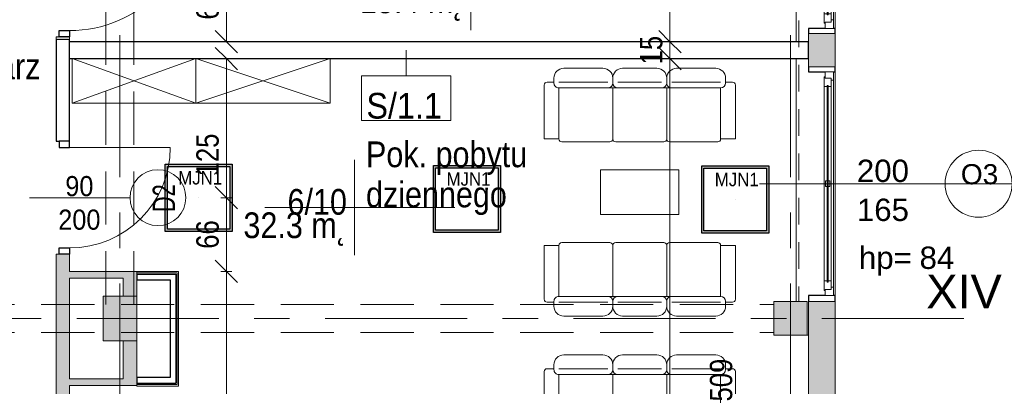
# Model space of a CAD drawing. Header units: centimetres. Extents: x -1631 to 21770, y -8842 to 3590.
# Tile 118 of 142: x 498 to 1379, y 348 to 676. Entities that reach past the tile are written whole.
import ezdxf

# ---------------------------------------------------------------- set-up
doc = ezdxf.new("R2010")
doc.units = ezdxf.units.CM
for name, pattern in [('Oś', [222.25, 127, -31.75, 31.75, -31.75]), ('Ponad', [39.688, 23.813, -15.875]), ('Ukryte', [71.438, 47.625, -23.813])]:
    doc.linetypes.add(name, pattern=pattern)
for name, color, linetype, lineweight in [('A-ANNO-DIMS', 211, 'Continuous', 13), ('A-ANNO-DIMS-100', 211, 'Continuous', 13), ('A-ANNO-NOTE', 131, 'Continuous', 9), ('A-AREA-IDEN', 2, 'Continuous', 13), ('A-DETL-GENF', 92, 'Continuous', 9), ('A-DETL-HDLN', 90, 'Ukryte', 9), ('A-DETL-MEDM', 33, 'Continuous', 13), ('A-DOOR', 31, 'Continuous', 13), ('A-FLOR-OVHD', 1, 'Ponad', 9), ('A-GLAZ', 151, 'Continuous', 13), ('A-GLAZ-IDEN', 152, 'Continuous', 13), ('A-WALL', 113, 'Continuous', 13), ('A-WALL-FNSH', 113, 'Continuous', 13), ('A-WALL-IDEN', 211, 'Continuous', 13), ('A-WALL-PATT', 111, 'Continuous', 13), ('I-FURN', 30, 'Continuous', 9), ('Q-SPCQ', 91, 'Continuous', 9), ('S-COLS', 52, 'Continuous', 13), ('S-GRID', 1, 'Continuous', 13), ('S-GRID-IDEN', 1, 'Continuous', 13)]:
    doc.layers.add(name, color=color, linetype=linetype, lineweight=lineweight)
doc.layers.add('E_oprawy', color=12, linetype='Continuous')
doc.styles.add('Arial', font='arial.ttf', dxfattribs={"width": 0.9, "height": 18})
doc.styles.add('Arial Narrow_5', font='ARIALN.TTF', dxfattribs={"height": 20})
doc.styles.add('Arial_1', font='arial.ttf', dxfattribs={"width": 0.7, "height": 20})
doc.styles.add('Arial_10', font='arial.ttf', dxfattribs={"height": 20})
doc.styles.add('Arial_11', font='arial.ttf', dxfattribs={"width": 0.85, "height": 23})
doc.styles.add('Arial_12', font='arial.ttf', dxfattribs={"width": 0.9, "height": 23})
doc.styles.add('Arial_13', font='arial.ttf', dxfattribs={"height": 0.2})
doc.styles.add('Arial_7', font='arial.ttf', dxfattribs={"height": 30})
doc.styles.add('Arial_8', font='arial.ttf', dxfattribs={"height": 18})
doc.dimstyles.new('Diagonal_1_100__0__wewnętrzne', dxfattribs={"dimscale": 30.48, "dimtxt": 20.468619, "dimasz": 0.656168, "dimexe": 0.164042, "dimexo": 0.0625, "dimgap": 0.032808, "dimtad": 1, "dimdec": 0, "dimdsep": 46, "dimtxsty": 'Arial Narrow_5', "dimblk1": 'OBLIQUE', "dimblk2": 'OBLIQUE', "dimsah": 1, "dimcen": 0.09, "dimazin": 0, "dimtfac": 1, "dimtdec": 4, "dimtix": 1, "dimtmove": 0, "dimatfit": 3, "dimfxl": 0, "dimtvp": 1, "dimtolj": 1, "dimtzin": 0, "dimarcsym": 0})
doc.dimstyles.new('Diagonal_1_100__0__wewnętrzne_2', dxfattribs={"dimscale": 30.48, "dimtxt": 20.468619, "dimasz": 0.656168, "dimexe": 0.164042, "dimexo": 0.0625, "dimgap": 0.032808, "dimtad": 1, "dimdec": 0, "dimdsep": 46, "dimtxsty": 'Arial Narrow_5', "dimblk1": 'OBLIQUE', "dimblk2": 'OBLIQUE', "dimsah": 1, "dimcen": 0.09, "dimazin": 0, "dimtfac": 1, "dimtdec": 4, "dimtix": 1, "dimtmove": 2, "dimatfit": 3, "dimfxl": 0, "dimtvp": 1, "dimtolj": 1, "dimtzin": 0, "dimarcsym": 0})

# ---------------------------------------------------------------- blocks, each defined once
blk = doc.blocks.new('M_Concrete-Square-Column - 300 x 300mm-1795931-6_piętro IV __13_80 m_ - stan projektowany')
at = {"layer": 'S-COLS', "lineweight": 9}
blk.add_hatch(color=254, dxfattribs=at).paths.add_polyline_path([(15, -15), (15, 15), (-15, 15), (-15, -15)], flags=0)
for p, q in [((15, 15), (-15, 15)), ((-15, 15), (-15, -15)), ((15, -15), (15, 15)), ((-15, -15), (15, -15))]:
    blk.add_line(p, q, dxfattribs=at)
blk = doc.blocks.new('M_Concrete-rengular-Column - 300 x 400mm-1795933-6_piętro IV __13_80 m_ - stan projektowany')
at = {"layer": 'S-COLS', "lineweight": 9}
blk.add_hatch(color=254, dxfattribs=at).paths.add_polyline_path([(15, -20), (15, 20), (-15, 20), (-15, -20)], flags=0)
for p, q in [((15, 20), (-15, 20)), ((-15, 20), (-15, -20)), ((15, -20), (15, 20)), ((-15, -20), (15, -20))]:
    blk.add_line(p, q, dxfattribs=at)
blk = doc.blocks.new('Szafa - 40 cm-2361842-6_piętro IV __13_80 m_ - stan projektowany')
at = {"layer": 'Q-SPCQ'}
for p, q in [((72.5, 47.5), (-47.5, 7.5)), ((-47.5, 47.5), (72.5, 7.5)), ((-47.5, 7.5), (-47.5, 47.5)), ((-47.5, 47.5), (72.5, 47.5)), ((72.5, 47.5), (72.5, 7.5))]:
    blk.add_line(p, q, dxfattribs=at)
blk = doc.blocks.new('DRZWI 1S - automatyczna etykieta - Drzwi 90-2252113-6_piętro IV __13_80 m_ - stan projektowany')
at = {"layer": 'A-DETL-GENF'}
for p, q in [((-50.5, 3.5), (-45, 3.5)), ((-50.5, -6), (-50.5, 3.5)), ((-45, 3.5), (-45, -6)), ((45, 3.5), (50.5, 3.5)), ((45, -6), (45, 3.5)), ((50.5, 3.5), (50.5, -6)), ((-45, -6), (-50.5, -6)), ((50.5, -6), (45, -6))]:
    blk.add_line(p, q, dxfattribs=at)
at = {"layer": 'A-DETL-MEDM', "lineweight": 25}
for p, q in [((-50.5, -6), (-50.5, 3.5)), ((-50.5, 3.5), (-45, 3.5)), ((-45, 3.5), (-45, -6)), ((45, 3.5), (45, -6)), ((50.5, 3.5), (45, 3.5)), ((50.5, -6), (50.5, 3.5)), ((-45, -6), (-50.5, -6)), ((45, -6), (50.5, -6))]:
    blk.add_line(p, q, dxfattribs=at)
at = {"layer": 'A-DOOR'}
blk.add_line((45, -6), (45, -96), dxfattribs=at)
blk.add_arc((45, -6), 90, 180, 270, dxfattribs=at)
blk = doc.blocks.new('DRZWI 1S - automatyczna etykieta - Drzwi 110-2387946-6_piętro IV __13_80 m_ - stan projektowany')
at = {"layer": 'A-DETL-GENF'}
for p, q in [((-60.5, 3.5), (-55, 3.5)), ((-60.5, -6), (-60.5, 3.5)), ((-55, 3.5), (-55, -6)), ((55, 3.5), (60.5, 3.5)), ((55, -6), (55, 3.5)), ((60.5, 3.5), (60.5, -6)), ((-55, -6), (-60.5, -6)), ((60.5, -6), (55, -6))]:
    blk.add_line(p, q, dxfattribs=at)
at = {"layer": 'A-DETL-MEDM', "lineweight": 25}
for p, q in [((-60.5, -6), (-60.5, 3.5)), ((-60.5, 3.5), (-55, 3.5)), ((-55, 3.5), (-55, -6)), ((55, 3.5), (55, -6)), ((60.5, 3.5), (55, 3.5)), ((60.5, -6), (60.5, 3.5)), ((-55, -6), (-60.5, -6)), ((55, -6), (60.5, -6))]:
    blk.add_line(p, q, dxfattribs=at)
at = {"layer": 'A-DOOR'}
blk.add_line((55, -6), (55, -116), dxfattribs=at)
blk.add_arc((55, -6), 110, 180, 270, dxfattribs=at)
blk = doc.blocks.new('Szafa - 40 cm-2390228-6_piętro IV __13_80 m_ - stan projektowany')
at = {"layer": 'Q-SPCQ'}
for p, q in [((67.9, 47.5), (-42.9, 7.5)), ((-42.9, 47.5), (67.9, 7.5)), ((-42.9, 7.5), (-42.9, 47.5)), ((-42.9, 47.5), (67.9, 47.5)), ((67.9, 47.5), (67.9, 7.5))]:
    blk.add_line(p, q, dxfattribs=at)
blk = doc.blocks.new('Blat - Blat-1245948-6_piętro IV __13_80 m_ - stan projektowany')
at = {"layer": 'I-FURN'}
for p, q in [((0, 40), (0, 0)), ((70, 40), (0, 40)), ((70, 0), (70, 40)), ((0, 0), (70, 0))]:
    blk.add_line(p, q, dxfattribs=at)
blk = doc.blocks.new('kanapa 3 siedziska - kanapa-819259-6_piętro IV __13_80 m_ - stan projektowany')
at = {"layer": 'I-FURN'}
for p, q in [((-68.01, 33.89), (-32.91, 33.89)), ((-15.36, 33.89), (15.36, 33.89)), ((32.91, 33.89), (68.01, 33.89)), ((-85.56, -29.29), (-85.56, 18.9)), ((-76.78, 21.53), (-82.92, 21.53)), ((-76.78, 20.72), (-76.78, 25.11)), ((-72.39, 21.53), (-28.68, 21.53)), ((-24.13, 25.11), (-24.13, 20.72)), ((19.58, 21.53), (-19.58, 21.53)), ((24.13, 25.11), (24.13, 20.72)), ((28.52, 21.53), (34.66, 21.53)), ((72.39, 21.53), (28.68, 21.53)), ((76.78, 25.11), (76.78, 20.72)), ((76.78, 21.53), (82.92, 21.53)), ((85.56, 18.9), (85.56, -29.29)), ((-72.39, 16.34), (-72.39, -29.29)), ((-24.13, 16.34), (-72.39, 16.34)), ((-24.13, 16.34), (-24.13, -29.29)), ((24.13, 16.34), (-24.13, 16.34)), ((72.39, 16.34), (24.13, 16.34)), ((24.13, -29.29), (24.13, 16.34)), ((72.39, -29.29), (72.39, 16.34)), ((-72.39, -29.29), (-85.56, -29.29)), ((-26.76, -31.93), (-69.76, -31.93)), ((-21.5, -31.93), (21.5, -31.93)), ((26.76, -31.93), (69.76, -31.93)), ((85.56, -29.29), (72.39, -29.29))]:
    blk.add_line(p, q, dxfattribs=at)
for centre, radius, start, end in [((-68.01, 25.11), 8.77, 90, 180), ((-32.91, 25.11), 8.77, 0, 90), ((-15.36, 25.11), 8.77, 90, 180), ((15.36, 25.11), 8.77, 360, 90), ((32.91, 25.11), 8.77, 90, 180), ((68.01, 25.11), 8.77, 0, 90), ((-82.92, 18.9), 2.63, 90, 180), ((-72.39, 20.72), 4.39, 180, 270), ((-28.52, 20.72), 4.39, 270, 0), ((-19.74, 20.72), 4.39, 180, 270), ((19.74, 20.72), 4.39, 270, 360), ((28.52, 20.72), 4.39, 180, 270), ((72.39, 20.72), 4.39, 270, 0), ((82.92, 18.9), 2.63, 0, 90), ((-69.76, -29.29), 2.63, 180, 270), ((-26.76, -29.29), 2.63, 270, 0), ((-21.5, -29.29), 2.63, 180, 270), ((21.5, -29.29), 2.63, 270, 0), ((26.76, -29.29), 2.63, 180, 270), ((69.76, -29.29), 2.63, 270, 0)]:
    blk.add_arc(centre, radius, start, end, dxfattribs=at)
blk = doc.blocks.new('kanapa 3 siedziska - kanapa-1274575-6_piętro IV __13_80 m_ - stan projektowany')
at = {"layer": 'I-FURN'}
for p, q in [((-85.56, 29.29), (-85.56, -18.9)), ((-72.39, 29.29), (-85.56, 29.29)), ((-72.39, -16.34), (-72.39, 29.29)), ((-26.76, 31.93), (-69.76, 31.93)), ((-24.13, -16.34), (-24.13, 29.29)), ((-21.5, 31.93), (21.5, 31.93)), ((24.13, 29.29), (24.13, -16.34)), ((26.76, 31.93), (69.76, 31.93)), ((85.56, 29.29), (72.39, 29.29)), ((72.39, 29.29), (72.39, -16.34)), ((85.56, -18.9), (85.56, 29.29)), ((-24.13, -16.34), (-72.39, -16.34)), ((24.13, -16.34), (-24.13, -16.34)), ((72.39, -16.34), (24.13, -16.34)), ((-76.78, -21.53), (-82.92, -21.53)), ((-76.78, -20.72), (-76.78, -25.11)), ((-72.39, -21.53), (-28.68, -21.53)), ((-24.13, -25.11), (-24.13, -20.72)), ((19.58, -21.53), (-19.58, -21.53)), ((24.13, -25.11), (24.13, -20.72)), ((28.52, -21.53), (34.66, -21.53)), ((72.39, -21.53), (28.68, -21.53)), ((76.78, -25.11), (76.78, -20.72)), ((76.78, -21.53), (82.92, -21.53)), ((-68.01, -33.89), (-32.91, -33.89)), ((-15.36, -33.89), (15.36, -33.89)), ((32.91, -33.89), (68.01, -33.89))]:
    blk.add_line(p, q, dxfattribs=at)
for centre, radius, start, end in [((-69.76, 29.29), 2.63, 90, 180), ((-26.76, 29.29), 2.63, 360, 90), ((-21.5, 29.29), 2.63, 90, 180), ((21.5, 29.29), 2.63, 360, 90), ((26.76, 29.29), 2.63, 90, 180), ((69.76, 29.29), 2.63, 360, 90), ((-72.39, -20.72), 4.39, 90, 180), ((-28.52, -20.72), 4.39, 360, 90), ((-19.74, -20.72), 4.39, 90, 180), ((19.74, -20.72), 4.39, 0, 90), ((28.52, -20.72), 4.39, 90, 180), ((72.39, -20.72), 4.39, 360, 90), ((-82.92, -18.9), 2.63, 180, 270), ((-68.01, -25.11), 8.77, 180, 270), ((-32.91, -25.11), 8.77, 270, 360), ((-15.36, -25.11), 8.77, 180, 270), ((15.36, -25.11), 8.77, 270, 0), ((32.91, -25.11), 8.77, 180, 270), ((68.01, -25.11), 8.77, 270, 360), ((82.92, -18.9), 2.63, 270, 0)]:
    blk.add_arc(centre, radius, start, end, dxfattribs=at)
blk = doc.blocks.new('Okno - automatyczna etykieta - 200x165 _projektowane_-2617392-6_piętro IV __13_80 m_ - stan projektowany')
at = {"layer": 'A-GLAZ'}
for p, q in [((-92.5, 10.5), (-100, 10.5)), ((-100, 10.5), (-100, 3)), ((-100, 10.5), (100, 10.5)), ((-92.5, 8.5), (-92.5, 10.5)), ((92.5, 10.5), (-92.5, 10.5)), ((100, 10.5), (92.5, 10.5)), ((92.5, 10.5), (92.5, 8.5)), ((100, 3), (100, 10.5)), ((-100, 3), (-94.5, 3)), ((-94.5, 3), (-95.5, 3)), ((-95.5, 3), (-95.5, 2)), ((-95.5, 2), (-87, 2)), ((-87, 8.5), (-94.5, 8.5)), ((-94.5, 8.5), (-94.5, 3)), ((-94.5, 3), (-94.5, 8.5)), ((-94.5, 8.5), (-92.5, 8.5)), ((88, 5.75), (-88, 5.75)), ((-88, 5.75), (-88, 4.75)), ((-88, 4.75), (-88, 5.75)), ((-88, 5.75), (-87, 5.75)), ((-88, 4.75), (88, 4.75)), ((-87, 4.75), (-88, 4.75)), ((-87, 5.75), (-87, 8.5)), ((87, 8.5), (-87, 8.5)), ((-87, 2), (-87, 4.75)), ((87, 2), (-87, 2)), ((2.5, 7.25), (-2.5, 7.25)), ((-2.5, 7.25), (-2.5, 3.25)), ((-2.5, 3.25), (2.5, 3.25)), ((2.5, 3.25), (2.5, 7.25)), ((94.5, 8.5), (87, 8.5)), ((87, 8.5), (87, 5.75)), ((87, 5.75), (88, 5.75)), ((87, 4.75), (87, 2)), ((88, 4.75), (87, 4.75)), ((87, 2), (95.5, 2)), ((88, 4.75), (88, 5.75)), ((88, 5.75), (88, 4.75)), ((92.5, 8.5), (94.5, 8.5)), ((94.5, 3), (94.5, 8.5)), ((94.5, 8.5), (94.5, 3)), ((95.5, 3), (94.5, 3)), ((94.5, 3), (100, 3)), ((95.5, 2), (95.5, 3))]:
    blk.add_line(p, q, dxfattribs=at)
blk = doc.blocks.new('DIMBLOCK66-6_piętro IV __13_80 m_ - stan projektowany')
at = {"layer": 'A-ANNO-DIMS-100', "transparency": 16777216}
for p, q in [((682.57, 450.33), (672.57, 460.33)), ((677.57, 450.33), (687.57, 450.33)), ((682.57, 450.33), (677.57, 450.33)), ((682.57, 132.33), (682.57, 450.33)), ((682.57, 450.33), (692.57, 440.33)), ((682.57, 132.33), (672.57, 142.33)), ((677.57, 132.33), (687.57, 132.33)), ((682.57, 132.33), (677.57, 132.33)), ((682.57, 132.33), (692.57, 122.33))]:
    blk.add_line(p, q, dxfattribs=at)
at = {"layer": 'A-ANNO-DIMS-100', "color": 0, "transparency": 16777216, "insert": (655.72, 272.32), "char_height": 20, "width": 45.6158, "attachment_point": 1, "rotation": 90, "line_spacing_factor": 0.974696, "style": 'Arial Narrow_5'}
blk.add_mtext('318', dxfattribs=at)
blk = doc.blocks.new('_Oblique')
at = {"color": 0, "linetype": 'ByBlock', "lineweight": -2}
blk.add_line((-0.5, -0.5), (0.5, 0.5), dxfattribs=at)
blk = doc.blocks.new('DIMBLOCK67-6_piętro IV __13_80 m_ - stan projektowany')
at = {"layer": 'A-ANNO-DIMS-100', "transparency": 16777216}
for p, q in [((682.57, 516.33), (672.57, 526.33)), ((677.57, 516.33), (687.57, 516.33)), ((682.57, 516.33), (677.57, 516.33)), ((682.57, 450.33), (682.57, 516.33)), ((682.57, 516.33), (692.57, 506.33)), ((682.57, 450.33), (672.57, 460.33)), ((677.57, 450.33), (687.57, 450.33)), ((682.57, 450.33), (677.57, 450.33)), ((682.57, 450.33), (692.57, 440.33))]:
    blk.add_line(p, q, dxfattribs=at)
at = {"layer": 'A-ANNO-DIMS-100', "color": 0, "transparency": 16777216, "insert": (655.72, 470.65), "char_height": 20, "width": 30.4105, "attachment_point": 1, "rotation": 90, "line_spacing_factor": 0.974696, "style": 'Arial Narrow_5'}
blk.add_mtext('66', dxfattribs=at)
blk = doc.blocks.new('DIMBLOCK68-6_piętro IV __13_80 m_ - stan projektowany')
at = {"layer": 'A-ANNO-DIMS-100', "transparency": 16777216}
for p, q in [((682.57, 640.83), (672.57, 650.83)), ((677.57, 640.83), (687.57, 640.83)), ((682.57, 640.83), (677.57, 640.83)), ((682.57, 516.33), (682.57, 640.83)), ((682.57, 640.83), (692.57, 630.83)), ((682.57, 516.33), (672.57, 526.33)), ((677.57, 516.33), (687.57, 516.33)), ((682.57, 516.33), (677.57, 516.33)), ((682.57, 516.33), (692.57, 506.33))]:
    blk.add_line(p, q, dxfattribs=at)
at = {"layer": 'A-ANNO-DIMS-100', "color": 0, "transparency": 16777216, "insert": (655.72, 535.45), "char_height": 20, "width": 45.6158, "attachment_point": 1, "rotation": 90, "line_spacing_factor": 0.974696, "style": 'Arial Narrow_5'}
blk.add_mtext('125', dxfattribs=at)
blk = doc.blocks.new('DIMBLOCK69-6_piętro IV __13_80 m_ - stan projektowany')
at = {"layer": 'A-ANNO-DIMS-100', "transparency": 16777216}
for p, q in [((682.57, 720.83), (672.57, 730.83)), ((677.57, 720.83), (687.57, 720.83)), ((682.57, 720.83), (677.57, 720.83)), ((682.57, 655.83), (682.57, 720.83)), ((682.57, 720.83), (692.57, 710.83)), ((682.57, 655.83), (672.57, 665.83)), ((677.57, 655.83), (687.57, 655.83)), ((682.57, 655.83), (677.57, 655.83)), ((682.57, 655.83), (692.57, 645.83))]:
    blk.add_line(p, q, dxfattribs=at)
at = {"layer": 'A-ANNO-DIMS-100', "color": 0, "transparency": 16777216, "insert": (655.72, 675.65), "char_height": 20, "width": 30.4105, "attachment_point": 1, "rotation": 90, "line_spacing_factor": 0.974696, "style": 'Arial Narrow_5'}
blk.add_mtext('65', dxfattribs=at)
blk = doc.blocks.new('DIMBLOCK120-6_piętro IV __13_80 m_ - stan projektowany')
at = {"layer": 'A-ANNO-DIMS-100', "transparency": 16777216}
for p, q in [((1079.48, 640.83), (1069.48, 650.83)), ((1074.48, 640.83), (1084.48, 640.83)), ((1079.48, 640.83), (1074.48, 640.83)), ((1079.48, 132.33), (1079.48, 640.83)), ((1079.48, 640.83), (1089.48, 630.83)), ((1079.48, 132.33), (1069.48, 142.33)), ((1084.48, 132.33), (1074.48, 132.33)), ((1079.48, 132.33), (1089.48, 122.33)), ((1079.48, 132.33), (1084.48, 132.33))]:
    blk.add_line(p, q, dxfattribs=at)
at = {"layer": 'A-ANNO-DIMS-100', "color": 0, "transparency": 16777216, "insert": (1115.21, 334.01), "char_height": 20, "width": 45.6158, "attachment_point": 1, "rotation": 90, "line_spacing_factor": 0.974696, "style": 'Arial Narrow_5'}
blk.add_mtext('509', dxfattribs=at)
blk = doc.blocks.new('DIMBLOCK121-6_piętro IV __13_80 m_ - stan projektowany')
at = {"layer": 'A-ANNO-DIMS-100', "transparency": 16777216}
for p, q in [((1079.48, 655.83), (1069.48, 665.83)), ((1074.48, 655.83), (1084.48, 655.83)), ((1079.48, 655.83), (1074.48, 655.83)), ((1079.48, 640.83), (1079.48, 655.83)), ((1079.48, 655.83), (1089.48, 645.83)), ((1079.48, 640.83), (1069.48, 650.83)), ((1074.48, 640.83), (1084.48, 640.83)), ((1079.48, 640.83), (1074.48, 640.83)), ((1079.48, 640.83), (1089.48, 630.83))]:
    blk.add_line(p, q, dxfattribs=at)
at = {"layer": 'A-ANNO-DIMS-100', "color": 0, "transparency": 16777216, "insert": (1052.64, 635.65), "char_height": 20, "width": 30.4105, "attachment_point": 1, "rotation": 90, "line_spacing_factor": 0.974696, "style": 'Arial Narrow_5'}
blk.add_mtext('15', dxfattribs=at)
blk = doc.blocks.new('DIMBLOCK122-6_piętro IV __13_80 m_ - stan projektowany')
at = {"layer": 'A-ANNO-DIMS-100', "transparency": 16777216}
for p, q in [((1079.48, 1000.83), (1069.48, 1010.83)), ((1074.48, 1000.83), (1084.48, 1000.83)), ((1079.48, 1000.83), (1074.48, 1000.83)), ((1079.48, 655.83), (1079.48, 1000.83)), ((1079.48, 1000.83), (1089.48, 990.83)), ((1079.48, 655.83), (1069.48, 665.83)), ((1074.48, 655.83), (1084.48, 655.83)), ((1079.48, 655.83), (1074.48, 655.83)), ((1079.48, 655.83), (1089.48, 645.83))]:
    blk.add_line(p, q, dxfattribs=at)
at = {"layer": 'A-ANNO-DIMS-100', "color": 0, "transparency": 16777216, "insert": (1052.64, 809.32), "char_height": 20, "width": 45.6158, "attachment_point": 1, "rotation": 90, "line_spacing_factor": 0.974696, "style": 'Arial Narrow_5'}
blk.add_mtext('345', dxfattribs=at)
blk = doc.blocks.new('METKA_POMIESZCZENIA2 - Rozbudowana - bez ramki-2396678-6_piętro IV __13_80 m_ - stan projektowany')
at = {"layer": 'A-AREA-IDEN'}
for p, q in [((0, 0.425), (0, 0)), ((0.0976, 0), (-0.8, 0)), ((-0.8, 0), (0.9, 0)), ((0, 0), (0, -0.425))]:
    blk.add_line(p, q, dxfattribs=at)
blk = doc.blocks.new('ET sciana_AT7 - 10mm-2270614-6_piętro IV __13_80 m_ - stan projektowany')
at = {"layer": 'A-WALL-IDEN'}
for p, q in [((-0.4, 0.196875), (0.4, 0.196875)), ((-0.4, -0.203125), (-0.4, 0.196875)), ((0.4, 0.196875), (0.4, -0.203125)), ((-0.4, -0.203125), (0.4, -0.203125))]:
    blk.add_line(p, q, dxfattribs=at)
blk = doc.blocks.new('Okno_PG_typ 100 - metka _wys_parapetu-2491532-6_piętro IV __13_80 m_ - stan projektowany')
at = {"layer": 'A-GLAZ-IDEN'}
blk.add_line((0, -1.8946), (0, 0.3677), dxfattribs=at)
blk.add_circle((0, 0.0677), 0.3, dxfattribs=at)
at = {"layer": 'A-GLAZ-IDEN', "insert": (0.5622, -1.0037), "char_height": 0.2, "width": 0.4949, "attachment_point": 1, "rotation": 90, "line_spacing_factor": 0.936439, "style": 'Arial_13'}
blk.add_mtext('\\pxt6.35,12.7,19.05,25.4,31.75,38.1,44.45,50.8,57.15,63.5,69.85,76.2,82.55,88.9,95.25,101.6,107.95,114.3,120.65,127,133.35,139.7,146.05,152.4,158.75,165.1,171.45,177.8,184.15,190.5,196.85,203.2;{hp=}', dxfattribs=at)
blk = doc.blocks.new('MJN1')
at = {"layer": 'E_oprawy', "linetype": 'ByBlock'}
h = blk.add_hatch(color=256, dxfattribs=at)
h.paths.add_polyline_path([(-30, -30), (-30, 30), (30, 30), (30, -30)])
h.paths.add_polyline_path([(-28, -28), (-28, 28), (28, 28), (28, -28)], flags=16)
for points in [[(-30, -30), (-30, 30), (30, 30), (30, -30)], [(-28, -28), (-28, 28), (28, 28), (28, -28)]]:
    blk.add_lwpolyline(points, close=True, dxfattribs=at)
blk.add_circle((0, 0), 0.0000001, dxfattribs=at)
at = {"layer": 'E_oprawy', "color": 4, "style": 'Arial', "width": 0.9}
blk.add_text('MJN1', height=12, dxfattribs=at).set_placement((-18.29, 11.9))

msp = doc.modelspace()

# ---------------------------------------------------------------- hatches: boundary and pattern name
at = {"layer": 'A-WALL-PATT'}
h = msp.add_hatch(color=9, dxfattribs=at)
h.paths.add_polyline_path([(542.38, 132.33), (542.38, 139.33), (530.38, 139.33), (530.38, 132.33)], flags=0)
h.paths.add_polyline_path([(542.38, 250.33), (542.38, 465.83), (530.38, 465.83), (530.38, 250.33)], flags=0)
h.paths.add_polyline_path([(530.38, 657.83), (542.38, 657.83), (542.38, 660.33), (530.38, 660.33)], flags=0)
h.paths.add_polyline_path([(530.38, 781.33), (542.38, 781.33), (542.38, 1102.83), (530.38, 1102.83), (530.38, 788.28)], flags=0)
h.paths.add_polyline_path([(530.38, 1312.83), (542.38, 1312.83), (542.38, 1431.33), (530.38, 1431.33)], flags=0)
h.paths.add_polyline_path([(530.38, 1633.83), (542.38, 1633.83), (542.38, 2022.83), (530.38, 2022.83), (530.38, 1665.12)], flags=0)
h.paths.add_polyline_path([(542.38, 2173.83), (542.38, 2458.83), (530.38, 2458.83), (530.38, 2173.83)], flags=0)
h.paths.add_polyline_path([(530.38, 2593.83), (542.38, 2593.83), (542.38, 2824.33), (530.38, 2824.33), (530.38, 2634.27)], flags=0)
h = msp.add_hatch(color=9, dxfattribs=at)
h.paths.add_polyline_path([(1203.38, 393.33), (1227.38, 393.33), (1227.38, 423.33), (1203.38, 423.33), (1203.38, 419.08)], flags=0)
h.paths.add_polyline_path([(1203.38, 633.33), (1227.38, 633.33), (1227.38, 663.33), (1203.38, 663.33)], flags=0)
h.paths.add_polyline_path([(1227.38, 873.33), (1227.38, 903.33), (1203.38, 903.33), (1203.38, 873.33)], flags=0)
h.paths.add_polyline_path([(1203.38, 1113.33), (1227.38, 1113.33), (1227.38, 1143.33), (1203.38, 1143.33)], flags=0)
h.paths.add_polyline_path([(1227.38, 1353.33), (1227.38, 1383.33), (1203.38, 1383.33), (1203.38, 1353.33)], flags=0)
h.paths.add_polyline_path([(1227.38, 1593.33), (1227.38, 1623.33), (1203.38, 1623.33), (1203.38, 1593.33)], flags=0)
h.paths.add_polyline_path([(1227.38, 1833.33), (1227.38, 1863.33), (1203.38, 1863.33), (1203.38, 1833.33)], flags=0)
h.paths.add_polyline_path([(1227.38, 2073.33), (1227.38, 2103.33), (1203.38, 2103.33), (1203.38, 2073.33)], flags=0)
h.paths.add_polyline_path([(1203.38, 2313.33), (1227.38, 2313.33), (1227.38, 2343.33), (1203.38, 2343.33)], flags=0)
h.paths.add_polyline_path([(1227.38, 2553.33), (1227.38, 2583.33), (1203.38, 2583.33), (1203.38, 2553.33)], flags=0)
h.paths.add_polyline_path([(1227.38, 2793.33), (1227.38, 2824.33), (1203.38, 2824.33), (1203.38, 2793.33)], flags=0)
for points in [[(590.38, 444.33), (590.38, 450.33), (542.38, 450.33), (542.38, 444.33)], [(590.38, 428.33), (602.38, 428.33), (602.38, 450.33), (590.38, 450.33), (590.38, 444.33)], [(590.38, 348.33), (602.38, 348.33), (602.38, 388.33), (590.38, 388.33), (590.38, 354.33)], [(1227.38, 132.33), (1227.38, 393.33), (1203.38, 393.33), (1203.38, 132.33)], [(590.38, 348.33), (590.38, 354.33), (542.38, 354.33), (542.38, 348.33)]]:
    msp.add_hatch(color=9, dxfattribs=at).paths.add_polyline_path(points, flags=0)

# ---------------------------------------------------------------- linework, layer by layer
at = {"layer": 'A-ANNO-NOTE', "lineweight": 13}
msp.add_line((506.38, 516.33), (596.38, 516.33), dxfattribs=at)
msp.add_line((506.38, 516.33), (596.38, 516.33), dxfattribs=at)
msp.add_circle((621.38, 516.33), 25, dxfattribs=at)
at = {"layer": 'A-DETL-HDLN'}
for p, q in [((574.88, 420.83), (574.88, 2793.33)), ((599.88, 420.83), (599.88, 2793.33)), ((-1197.62, 420.83), (1172.38, 420.83)), ((-1197.62, 395.83), (1172.38, 395.83))]:
    msp.add_line(p, q, dxfattribs=at)
at = {"layer": 'A-FLOR-OVHD'}
msp.add_line((1194.88, 873.33), (1194.88, 423.33), dxfattribs=at)
at = {"layer": 'A-WALL', "lineweight": 9}
for p, q in [((1192.38, 655.83), (1192.38, 873.33)), ((1227.38, 867.83), (1227.38, 667.83)), ((1203.38, 663.33), (1203.38, 633.33)), ((1227.38, 633.33), (1227.38, 663.33)), ((532.88, 660.33), (530.38, 660.33)), ((530.38, 660.33), (530.38, 657.83)), ((542.38, 657.83), (542.38, 660.33)), ((1192.38, 423.33), (1192.38, 640.83)), ((1227.38, 628.83), (1227.38, 428.83)), ((532.88, 465.83), (530.38, 465.83)), ((530.38, 465.83), (530.38, 250.33)), ((542.38, 450.33), (542.38, 465.83)), ((602.38, 450.33), (542.38, 450.33)), ((602.38, 428.33), (602.38, 450.33)), ((542.38, 354.33), (542.38, 444.33)), ((542.38, 444.33), (590.38, 444.33)), ((590.38, 444.33), (590.38, 428.33)), ((1203.38, 423.33), (1203.38, 132.33)), ((1227.38, 108.33), (1227.38, 423.33)), ((590.38, 388.33), (590.38, 354.33)), ((602.38, 348.33), (602.38, 388.33)), ((1202.38, 393.33), (1203.38, 393.33)), ((590.38, 354.33), (542.38, 354.33)), ((542.38, 250.33), (542.38, 348.33)), ((542.38, 348.33), (602.38, 348.33))]:
    msp.add_line(p, q, dxfattribs=at)
at = {"layer": 'A-WALL', "color": 7, "lineweight": 25}
for p, q in [((1218.38, 667.83), (1203.38, 667.83)), ((1203.38, 667.83), (1203.38, 663.33)), ((1227.38, 667.83), (1225.88, 667.83)), ((1227.38, 663.33), (1227.38, 667.83)), ((530.38, 657.83), (530.38, 566.83)), ((542.38, 566.83), (542.38, 657.83)), ((1203.38, 655.83), (542.38, 655.83)), ((1203.38, 640.83), (1203.38, 655.83)), ((542.38, 640.83), (1203.38, 640.83)), ((1203.38, 633.33), (1203.38, 628.83)), ((1203.38, 628.83), (1218.38, 628.83)), ((1225.88, 628.83), (1227.38, 628.83)), ((1227.38, 628.83), (1227.38, 633.33)), ((530.38, 566.83), (532.88, 566.83)), ((602.38, 447.83), (602.38, 442.83)), ((602.38, 447.83), (637.38, 447.83)), ((602.38, 442.83), (632.38, 442.83)), ((632.38, 442.83), (632.38, 355.33)), ((637.38, 447.83), (637.38, 350.33)), ((1218.38, 428.83), (1203.38, 428.83)), ((1203.38, 428.83), (1203.38, 423.33)), ((1227.38, 428.83), (1225.88, 428.83)), ((1227.38, 423.33), (1227.38, 428.83)), ((632.38, 355.33), (602.38, 355.33)), ((602.38, 355.33), (602.38, 350.33)), ((602.38, 350.33), (637.38, 350.33))]:
    msp.add_line(p, q, dxfattribs=at)
at = {"layer": 'A-WALL'}
for p, q in [((1227.38, 663.33), (1203.38, 663.33)), ((530.38, 657.83), (542.38, 657.83)), ((1203.38, 633.33), (1227.38, 633.33)), ((602.38, 449.08), (638.63, 449.08)), ((638.63, 449.08), (638.63, 349.08)), ((1227.38, 423.33), (1203.38, 423.33)), ((602.38, 349.08), (638.63, 349.08))]:
    msp.add_line(p, q, dxfattribs=at)
at = {"layer": 'A-WALL-FNSH', "color": 250, "lineweight": 9}
for p, q in [((639.88, 450.33), (602.38, 450.33)), ((602.38, 450.33), (602.38, 447.83)), ((639.88, 347.83), (639.88, 450.33)), ((602.38, 350.33), (602.38, 347.83)), ((602.38, 347.83), (639.88, 347.83))]:
    msp.add_line(p, q, dxfattribs=at)
at = {"layer": 'A-WALL-IDEN'}
msp.add_line((843.49, 648.33), (843.49, 625.28), dxfattribs=at)
at = {"layer": 'S-GRID', "linetype": 'Oś'}
for p, q in [((587.38, 2884.27), (587.38, 27.13)), ((1187.38, 2884.27), (1187.38, 27.13)), ((1342.46, 408.33), (-1368.76, 408.33))]:
    msp.add_line(p, q, dxfattribs=at)

# ---------------------------------------------------------------- block references
at = {"layer": 'A-AREA-IDEN', "xscale": 99.99999999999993, "yscale": 99.99999999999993, "zscale": 99.99999999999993}
for p in [(901.33, 708.83), (797.11, 507.55)]:
    msp.add_blockref('METKA_POMIESZCZENIA2 - Rozbudowana - bez ramki-2396678-6_piętro IV __13_80 m_ - stan projektowany', p, dxfattribs=at)
at = {"layer": 'A-DOOR', "rotation": 89.9999999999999}
for name, p in [('DRZWI 1S - automatyczna etykieta - Drzwi 110-2387946-6_piętro IV __13_80 m_ - stan projektowany', (536.38, 720.83)), ('DRZWI 1S - automatyczna etykieta - Drzwi 90-2252113-6_piętro IV __13_80 m_ - stan projektowany', (536.38, 516.33))]:
    msp.add_blockref(name, p, dxfattribs=at)
at = {"layer": 'A-GLAZ', "rotation": 269.9999999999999}
for p in [(1215.38, 767.83), (1215.38, 528.83)]:
    msp.add_blockref('Okno - automatyczna etykieta - 200x165 _projektowane_-2617392-6_piętro IV __13_80 m_ - stan projektowany', p, dxfattribs=at)
at = {"layer": 'A-GLAZ-IDEN', "xscale": 99.99999999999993, "yscale": 99.99999999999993, "zscale": 99.99999999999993, "rotation": 270.0000000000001}
msp.add_blockref('Okno_PG_typ 100 - metka _wys_parapetu-2491532-6_piętro IV __13_80 m_ - stan projektowany', (1348.94, 528.83), dxfattribs=at)
at = {"layer": 'A-WALL-IDEN', "xscale": 99.99999999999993, "yscale": 99.99999999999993, "zscale": 99.99999999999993}
msp.add_blockref('ET sciana_AT7 - 10mm-2270614-6_piętro IV __13_80 m_ - stan projektowany', (843.49, 605.6), dxfattribs=at)
at = {"layer": 'E_oprawy'}
for p in [(657.81, 516.2), (897.86, 515.14), (1137.88, 514.68)]:
    msp.add_blockref('MJN1', p, dxfattribs=at)
at = {"layer": 'I-FURN', "rotation": 180}
for name, p in [('kanapa 3 siedziska - kanapa-1274575-6_piętro IV __13_80 m_ - stan projektowany', (1052.48, 598.18)), ('Blat - Blat-1245948-6_piętro IV __13_80 m_ - stan projektowany', (1087.48, 541.25)), ('kanapa 3 siedziska - kanapa-819259-6_piętro IV __13_80 m_ - stan projektowany', (1052.48, 444.33)), ('kanapa 3 siedziska - kanapa-1274575-6_piętro IV __13_80 m_ - stan projektowany', (1052.48, 341.79))]:
    msp.add_blockref(name, p, dxfattribs=at)
at = {"layer": 'Q-SPCQ', "rotation": 180}
for name, p in [('Szafa - 40 cm-2390228-6_piętro IV __13_80 m_ - stan projektowany', (612.48, 648.33)), ('Szafa - 40 cm-2361842-6_piętro IV __13_80 m_ - stan projektowany', (727.88, 648.33))]:
    msp.add_blockref(name, p, dxfattribs=at)
at = {"layer": 'S-COLS', "lineweight": 9}
for name, p in [('M_Concrete-rengular-Column - 300 x 400mm-1795933-6_piętro IV __13_80 m_ - stan projektowany', (587.38, 408.33)), ('M_Concrete-Square-Column - 300 x 300mm-1795931-6_piętro IV __13_80 m_ - stan projektowany', (1187.38, 408.33))]:
    msp.add_blockref(name, p, dxfattribs=at)

# ---------------------------------------------------------------- texts
at = {"layer": 'A-ANNO-NOTE', "lineweight": 211, "char_height": 18, "attachment_point": 5, "line_spacing_factor": 0.936439, "style": 'Arial'}
for s, insert, width in [('\\pxqc,t6.35,12.7,19.05,25.4,31.75,38.1,44.45,50.8,57.15,63.5,69.85,76.2,82.55,88.9,95.25,101.6,107.95,114.3,120.65,127,133.35,139.7,146.05,152.4,158.75,165.1,171.45,177.8,184.15,190.5,196.85,203.2;{90}', (551.07, 526.56), 25.65), ('\\pxqc,t6.35,12.7,19.05,25.4,31.75,38.1,44.45,50.8,57.15,63.5,69.85,76.2,82.55,88.9,95.25,101.6,107.95,114.3,120.65,127,133.35,139.7,146.05,152.4,158.75,165.1,171.45,177.8,184.15,190.5,196.85,203.2;{200}', (551.07, 496.56), 38.07), ('\\pxqc,t6.35,12.7,19.05,25.4,31.75,38.1,44.45,50.8,57.15,63.5,69.85,76.2,82.55,88.9,95.25,101.6,107.95,114.3,120.65,127,133.35,139.7,146.05,152.4,158.75,165.1,171.45,177.8,184.15,190.5,196.85,203.2;{200}', (551.07, 496.56), 38.07)]:
    msp.add_mtext(s, dxfattribs=dict(at, insert=insert, width=width))
at = {"layer": 'A-ANNO-NOTE', "lineweight": 211, "insert": (626.67, 515.9), "char_height": 20, "width": 25.97, "attachment_point": 5, "rotation": 90, "line_spacing_factor": 0.936439, "style": 'Arial_1'}
msp.add_mtext('\\pxqc,t4.445,8.89,13.335,17.78,22.225,26.67,31.115,35.56,40.005,44.45,48.895,53.34,57.785,62.23,66.675,71.12,75.565,80.01,84.455,88.9,93.345,97.79,102.235,106.68,111.125,115.57,120.015,124.46,128.905,133.35,137.795,142.24;{D2}', dxfattribs=at)
at = {"layer": 'A-AREA-IDEN', "char_height": 23, "line_spacing_factor": 0.936439, "style": 'Arial_11'}
for s, insert, width, attachment_point in [('\\pt84.99995,169.9999,255.00008,340.00003,424.99998,509.99993,595.00011,680.00006,765.00001,849.99996,934.99991,1020.00009,1105.00004,1189.99999,1274.99994,1359.99989,1445.00007,1530.00002,1614.99997,1699.99992,1785.0001,1870.00005,1955,2039.99995,2124.9999,2210.00008,2295.00003,2379.99998,2464.99993,2550.00011,2635.00006,2720.00001;15.4 m˛', (894.68, 704.44), 91.63, 3), ('\\pxt3.69565,7.3913,11.08696,14.78261,18.47826,22.17391,25.86957,29.56522,33.26087,36.95652,40.65217,44.34783,48.04348,51.73913,55.43478,59.13043,62.82609,66.52174,70.21739,73.91304,77.6087,81.30435,85,88.69565,92.3913,96.08696,99.78261,103.47826,107.17391,110.86957,114.56522,118.26087;{Korytarz}', (414.59, 615.38), 100.64, 7), ('\\pxt3.69565,7.3913,11.08696,14.78261,18.47826,22.17391,25.86957,29.56522,33.26087,36.95652,40.65217,44.34783,48.04348,51.73913,55.43478,59.13043,62.82609,66.52174,70.21739,73.91304,77.6087,81.30435,85,88.69565,92.3913,96.08696,99.78261,103.47826,107.17391,110.86957,114.56522,118.26087;{Pok. pobytu\\Pdziennego}', (807.53, 500.77), 142.8, 7), ('\\pxqr,t3.69565,7.3913,11.08696,14.78261,18.47826,22.17391,25.86957,29.56522,33.26087,36.95652,40.65217,44.34783,48.04348,51.73913,55.43478,59.13043,62.82609,66.52174,70.21739,73.91304,77.6087,81.30435,85,88.69565,92.3913,96.08696,99.78261,103.47826,107.17391,110.86957,114.56522,118.26087;{6/10}', (790.45, 500.77), 52.87, 9), ('\\pt84.99995,169.9999,255.00008,340.00003,424.99998,509.99993,595.00011,680.00006,765.00001,849.99996,934.99991,1020.00009,1105.00004,1189.99999,1274.99994,1359.99989,1445.00007,1530.00002,1614.99997,1699.99992,1785.0001,1870.00005,1955,2039.99995,2124.9999,2210.00008,2295.00003,2379.99998,2464.99993,2550.00011,2635.00006,2720.00001;32.3 m˛', (790.45, 503.16), 91.63, 3)]:
    msp.add_mtext(s, dxfattribs=dict(at, insert=insert, width=width, attachment_point=attachment_point))
at = {"layer": 'A-GLAZ-IDEN', "line_spacing_factor": 0.936439}
for s, insert, char_height, width, attachment_point, style in [('\\pxqc,t6.35,12.7,19.05,25.4,31.75,38.1,44.45,50.8,57.15,63.5,69.85,76.2,82.55,88.9,95.25,101.6,107.95,114.3,120.65,127,133.35,139.7,146.05,152.4,158.75,165.1,171.45,177.8,184.15,190.5,196.85,203.2;{200}', (1270.05, 540.22), 20, 48.3, 5, 'Arial_10'), ('\\pxqc,t7.05556,14.11111,21.16667,28.22222,35.27778,42.33333,49.38889,56.44444,63.5,70.55556,77.61111,84.66667,91.72222,98.77778,105.83333,112.88889,119.94444,127,134.05556,141.11111,148.16667,155.22222,162.27778,169.33333,176.38889,183.44444,190.5,197.55556,204.61111,211.66667,218.72222,225.77778;{O3}', (1356.52, 537.21), 18, 33.7, 5, 'Arial_8'), ('\\pxqc,t6.35,12.7,19.05,25.4,31.75,38.1,44.45,50.8,57.15,63.5,69.85,76.2,82.55,88.9,95.25,101.6,107.95,114.3,120.65,127,133.35,139.7,146.05,152.4,158.75,165.1,171.45,177.8,184.15,190.5,196.85,203.2;{165}', (1270.05, 505.34), 20, 48.3, 5, 'Arial_10'), ('\\pxt6.35,12.7,19.05,25.4,31.75,38.1,44.45,50.8,57.15,63.5,69.85,76.2,82.55,88.9,95.25,101.6,107.95,114.3,120.65,127,133.35,139.7,146.05,152.4,158.75,165.1,171.45,177.8,184.15,190.5,196.85,203.2;{84}', (1302.84, 472.6), 20, 32.4, 1, 'Arial_10')]:
    msp.add_mtext(s, dxfattribs=dict(at, insert=insert, char_height=char_height, width=width, attachment_point=attachment_point, style=style))
at = {"layer": 'A-WALL-IDEN', "insert": (841.68, 598.44), "char_height": 23, "width": 67.32, "attachment_point": 5, "line_spacing_factor": 0.936439, "style": 'Arial_12'}
msp.add_mtext('\\pxqc,t4.96957,9.93913,14.9087,19.87826,24.84783,29.81739,34.78696,39.75652,44.72609,49.69565,54.66522,59.63478,64.60435,69.57391,74.54348,79.51304,84.48261,89.45217,94.42174,99.3913,104.36087,109.33043,114.3,119.26957,124.23913,129.2087,134.17826,139.14783,144.11739,149.08696,154.05652,159.02609;{S/1.1}', dxfattribs=at)
at = {"layer": 'S-GRID-IDEN', "insert": (1342.64, 432.39), "char_height": 30, "width": 68.1, "attachment_point": 5, "line_spacing_factor": 0.936439, "style": 'Arial_7'}
msp.add_mtext('\\pxqc,t4.23333,8.46667,12.7,16.93333,21.16667,25.4,29.63333,33.86667,38.1,42.33333,46.56667,50.8,55.03333,59.26667,63.5,67.73333,71.96667,76.2,80.43333,84.66667,88.9,93.13333,97.36667,101.6,105.83333,110.06667,114.3,118.53333,122.76667,127,131.23333,135.46667;{XIV}', dxfattribs=at)

# ---------------------------------------------------------------- dimensions: what is measured, and where the dimension line sits
at = {"layer": 'A-ANNO-DIMS'}
for base, p1, p2, override, picture, middle in [((1079.48, 1000.83), (1074.48, 655.83), (1074.48, 1000.83), {"dimpost": '<>', "dimfxl": 345}, 'DIMBLOCK122-6_piętro IV __13_80 m_ - stan projektowany', (1068.27, 828.33)), ((682.57, 720.83), (677.57, 655.83), (677.57, 720.83), {"dimpost": '<>', "dimfxl": 65}, 'DIMBLOCK69-6_piętro IV __13_80 m_ - stan projektowany', (671.36, 688.33)), ((1079.48, 655.83), (1074.48, 640.83), (1074.48, 655.83), {"dimpost": '<>', "dimfxl": 15}, 'DIMBLOCK121-6_piętro IV __13_80 m_ - stan projektowany', (1068.27, 648.33)), ((682.57, 516.33), (677.57, 450.33), (677.57, 516.33), {"dimpost": '<>', "dimfxl": 66}, 'DIMBLOCK67-6_piętro IV __13_80 m_ - stan projektowany', (671.36, 483.33)), ((682.57, 450.33), (677.57, 132.33), (677.57, 450.33), {"dimpost": '<>', "dimfxl": 318}, 'DIMBLOCK66-6_piętro IV __13_80 m_ - stan projektowany', (671.36, 291.33))]:
    dim = msp.add_linear_dim(base=base, p1=p1, p2=p2, angle=90, dimstyle='Diagonal_1_100__0__wewnętrzne', override=override, dxfattribs=at)
    dim.commit()
    dim.dimension.update_dxf_attribs({"geometry": picture, "text_midpoint": middle})
for base, p1, p2, override, picture, middle in [((682.57300461, 640.82555458), (677.57300461, 516.32555458), (677.57300461, 640.82555458), {"dimpost": '<>', "dimfxl": 124.5}, 'DIMBLOCK68-6_piętro IV __13_80 m_ - stan projektowany', (669.05816095, 558.26263904)), ((1079.48404441, 640.82555458), (1084.48404441, 132.32555458), (1074.48404441, 640.82555458), {"dimpost": '<>', "dimfxl": 508.598319}, 'DIMBLOCK120-6_piętro IV __13_80 m_ - stan projektowany', (1128.54607997, 356.82213552))]:
    dim = msp.add_linear_dim(base=base, p1=p1, p2=p2, angle=90, dimstyle='Diagonal_1_100__0__wewnętrzne_2', override=override, dxfattribs=at)
    dim.commit()
    dim.dimension.update_dxf_attribs({"geometry": picture, "text_midpoint": middle, "dimtype": 160, "text_rotation": 90})

doc.saveas('drawing.dxf')
